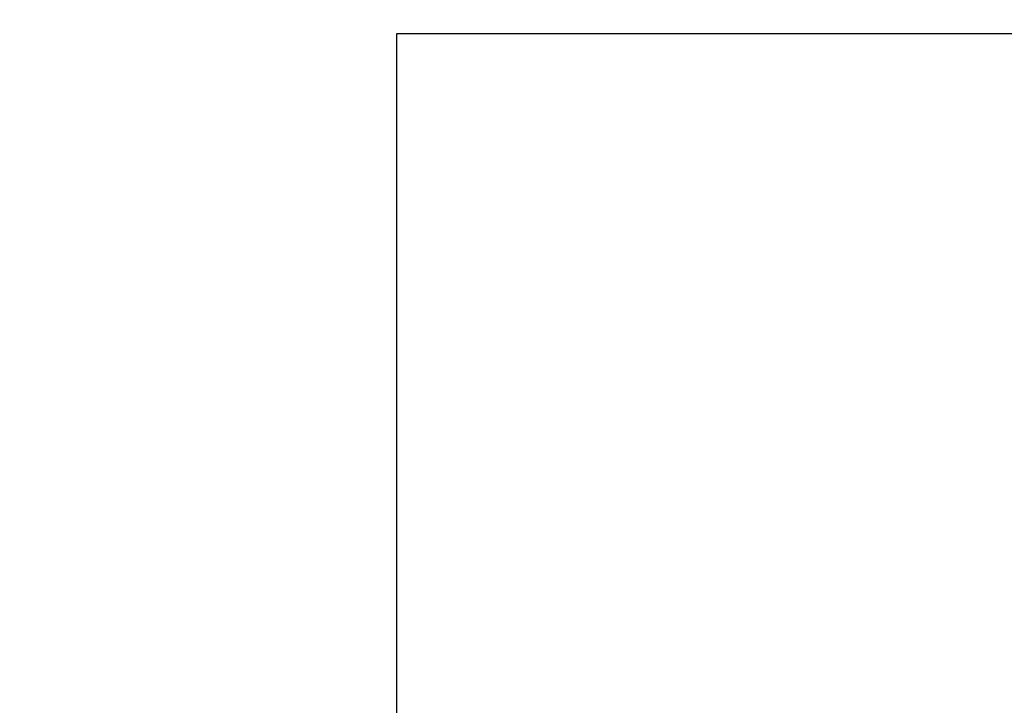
# Model space of a CAD drawing. Header units: millimetres. Extents: x 296 to 543, y 40 to 535.
# Tile 40 of 49: x 407.39 to 414.21, y 66.35 to 71.1. Entities that reach past the tile are written whole.
import ezdxf

# ---------------------------------------------------------------- set-up
doc = ezdxf.new("R2010")
doc.units = ezdxf.units.MM
doc.header["$LTSCALE"] = 47.498
doc.layers.add('KONSTR_EL', color=7, linetype='CONTINUOUS')

msp = doc.modelspace()

# ---------------------------------------------------------------- linework, layer by layer
at = {"layer": 'KONSTR_EL', "color": 4, "linetype": 'CONTINUOUS'}
for p, q in [((410.0006, 71.006), (420.2006, 71.006)), ((410.0006, 60.806), (410.0006, 71.006))]:
    msp.add_line(p, q, dxfattribs=at)
for radius in [30, 24, 18]:
    msp.add_circle((405.8006, 75.206), radius, dxfattribs=at)
for start, end in [(0, 270), (286.2602, 343.7398)]:
    msp.add_arc((405.8006, 75.206), 15, start, end, dxfattribs=at)

doc.saveas('drawing.dxf')
